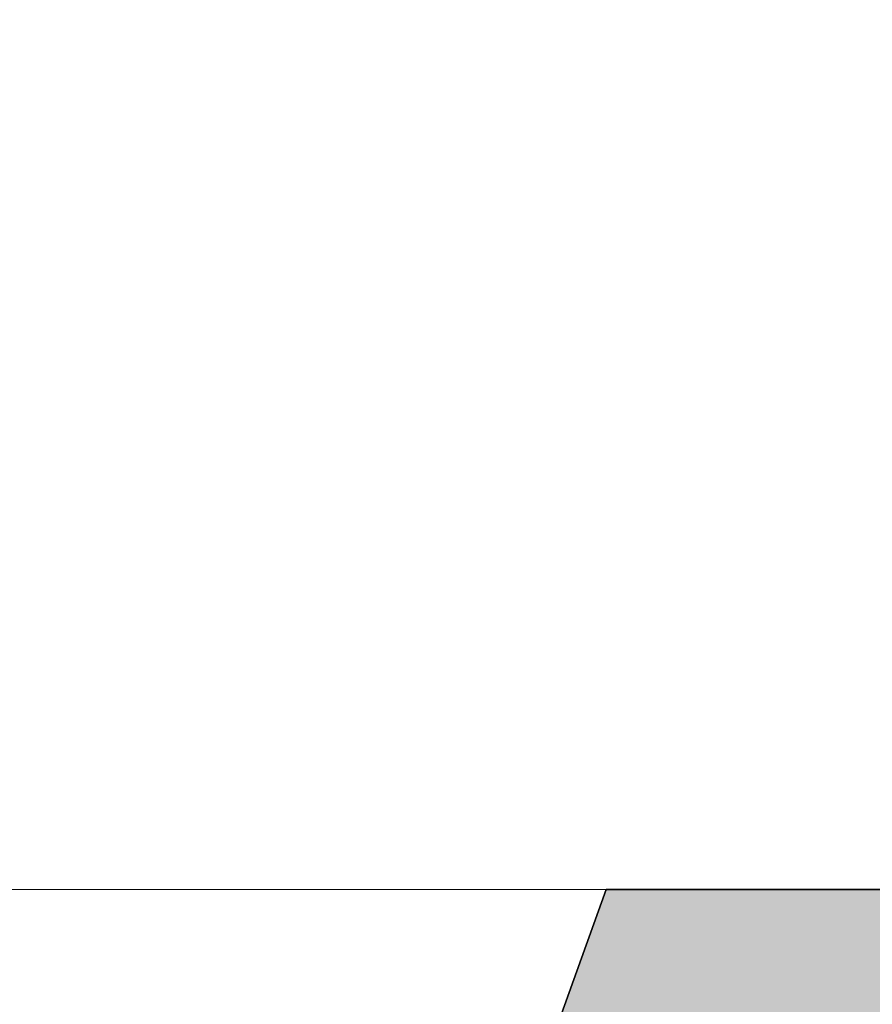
# Model space of a CAD drawing. Header units: millimetres. Extents: x -79464 to -76785, y -3788210 to -3782955.
# Tile 40 of 131: x -78332.53694 to -78332.53274, y -3785139.97647 to -3785139.97163. Entities that reach past the tile are written whole.
import ezdxf

# ---------------------------------------------------------------- set-up
doc = ezdxf.new("R2010")
doc.units = ezdxf.units.MM
doc.header["$LTSCALE"] = 8
doc.header["$MEASUREMENT"] = 0
doc.layers.add('VPM TEMPLATE', color=7, linetype='Continuous')

msp = doc.modelspace()

# ---------------------------------------------------------------- hatches: boundary and pattern name
at = {"layer": 'VPM TEMPLATE'}
for color, points in [(7, [(-78332.1984557, -3785139.9759096), (-78332.53405, -3785139.9759096), (-78332.730966, -3785140.5238914), (-78331.6565543, -3785141.0572113)]), (3, [(-78332.53405, -3785139.9759096), (-78332.1984557, -3785139.9759096), (-78331.6565543, -3785141.0572113), (-78332.730966, -3785140.5238914)])]:
    msp.add_hatch(color=color, dxfattribs=at).paths.add_polyline_path(points, flags=0)

# ---------------------------------------------------------------- linework, layer by layer
at = {"layer": 'VPM TEMPLATE', "color": 7, "lineweight": 9}
for points in [[(-78327.5190875, -3785142.0659724), (-78327.5190875, -3785139.1339935), (-78328.4623166, -3785139.1339935), (-78328.7763142, -3785139.4776327), (-78331.5713876, -3785139.4776327), (-78331.5713876, -3785139.9759096), (-78332.6716155, -3785139.9759096), (-78332.6716155, -3785137.3568878)], [(-78332.6716155, -3785138.4479423), (-78332.6716155, -3785138.9474465), (-78332.6716155, -3785139.4457233), (-78332.6716155, -3785139.9452275), (-78332.6716155, -3785139.9759096), (-78331.5713876, -3785139.9759096), (-78331.7605279, -3785139.9759096), (-78332.6085688, -3785139.9759096), (-78332.6716155, -3785139.9759096), (-78332.6716155, -3785137.3568878)], [(-78332.6716155, -3785138.4479423), (-78332.6716155, -3785138.9474465), (-78332.6716155, -3785139.4457233), (-78332.6716155, -3785139.9452275), (-78332.6716155, -3785139.9759096), (-78331.5713876, -3785139.9759096), (-78331.7605279, -3785139.9759096), (-78332.6085688, -3785139.9759096), (-78332.6716155, -3785139.9759096), (-78332.6716155, -3785137.3568878)], [(-78332.6716155, -3785138.4479423), (-78332.6716155, -3785138.9474465), (-78332.6716155, -3785139.4457233), (-78332.6716155, -3785139.9452275), (-78332.6716155, -3785139.9759096), (-78331.5713876, -3785139.9759096), (-78331.7605279, -3785139.9759096), (-78332.6085688, -3785139.9759096), (-78332.6716155, -3785139.9759096), (-78332.6716155, -3785137.3568878)], [(-78332.6716155, -3785138.4479423), (-78332.6716155, -3785138.9474465), (-78332.6716155, -3785139.4457233), (-78332.6716155, -3785139.9452275), (-78332.6716155, -3785139.9759096), (-78331.5713876, -3785139.9759096), (-78331.7605279, -3785139.9759096), (-78332.6085688, -3785139.9759096), (-78332.6716155, -3785139.9759096), (-78332.6716155, -3785137.3568878)], [(-78332.6716155, -3785138.4479423), (-78332.6716155, -3785138.9474465), (-78332.6716155, -3785139.4457233), (-78332.6716155, -3785139.9452275), (-78332.6716155, -3785139.9759096), (-78331.5713876, -3785139.9759096), (-78331.7605279, -3785139.9759096), (-78332.6085688, -3785139.9759096), (-78332.6716155, -3785139.9759096), (-78332.6716155, -3785137.3568878)], [(-78332.6716155, -3785138.4479423), (-78332.6716155, -3785138.9474465), (-78332.6716155, -3785139.4457233), (-78332.6716155, -3785139.9452275), (-78332.6716155, -3785139.9759096), (-78331.5713876, -3785139.9759096), (-78331.7605279, -3785139.9759096), (-78332.6085688, -3785139.9759096), (-78332.6716155, -3785139.9759096), (-78332.6716155, -3785137.3568878)], [(-78332.6716155, -3785138.4479423), (-78332.6716155, -3785138.9474465), (-78332.6716155, -3785139.4457233), (-78332.6716155, -3785139.9452275), (-78332.6716155, -3785139.9759096), (-78331.5713876, -3785139.9759096), (-78331.7605279, -3785139.9759096), (-78332.6085688, -3785139.9759096), (-78332.6716155, -3785139.9759096), (-78332.6716155, -3785137.3568878)], [(-78332.6716155, -3785138.4479423), (-78332.6716155, -3785138.9474465), (-78332.6716155, -3785139.4457233), (-78332.6716155, -3785139.9452275), (-78332.6716155, -3785139.9759096), (-78331.5713876, -3785139.9759096), (-78331.7605279, -3785139.9759096), (-78332.6085688, -3785139.9759096), (-78332.6716155, -3785139.9759096), (-78332.6716155, -3785137.3568878)], [(-78332.6716155, -3785138.4479423), (-78332.6716155, -3785138.9474465), (-78332.6716155, -3785139.4457233), (-78332.6716155, -3785139.9452275), (-78332.6716155, -3785139.9759096), (-78331.5713876, -3785139.9759096), (-78331.7605279, -3785139.9759096), (-78332.6085688, -3785139.9759096), (-78332.6716155, -3785139.9759096), (-78332.6716155, -3785137.3568878)], [(-78332.6716155, -3785138.4479423), (-78332.6716155, -3785138.9474465), (-78332.6716155, -3785139.4457233), (-78332.6716155, -3785139.9452275), (-78332.6716155, -3785139.9759096), (-78331.5713876, -3785139.9759096), (-78331.7605279, -3785139.9759096), (-78332.6085688, -3785139.9759096), (-78332.6716155, -3785139.9759096), (-78332.6716155, -3785137.3568878)], [(-78332.6716155, -3785138.4479423), (-78332.6716155, -3785138.9474465), (-78332.6716155, -3785139.4457233), (-78332.6716155, -3785139.9452275), (-78332.6716155, -3785139.9759096), (-78331.5713876, -3785139.9759096), (-78331.7605279, -3785139.9759096), (-78332.6085688, -3785139.9759096), (-78332.6716155, -3785139.9759096), (-78332.6716155, -3785137.3568878)], [(-78332.6716155, -3785138.4479423), (-78332.6716155, -3785138.9474465), (-78332.6716155, -3785139.4457233), (-78332.6716155, -3785139.9452275), (-78332.6716155, -3785139.9759096), (-78331.5713876, -3785139.9759096), (-78331.7605279, -3785139.9759096), (-78332.6085688, -3785139.9759096), (-78332.6716155, -3785139.9759096), (-78332.6716155, -3785137.3568878)], [(-78332.6716155, -3785138.4479423), (-78332.6716155, -3785138.9474465), (-78332.6716155, -3785139.4457233), (-78332.6716155, -3785139.9452275), (-78332.6716155, -3785139.9759096), (-78331.5713876, -3785139.9759096), (-78331.7605279, -3785139.9759096), (-78332.6085688, -3785139.9759096), (-78332.6716155, -3785139.9759096), (-78332.6716155, -3785137.3568878)], [(-78332.6716155, -3785138.4479423), (-78332.6716155, -3785138.9474465), (-78332.6716155, -3785139.4457233), (-78332.6716155, -3785139.9452275), (-78332.6716155, -3785139.9759096), (-78331.5713876, -3785139.9759096), (-78331.7605279, -3785139.9759096), (-78332.6085688, -3785139.9759096), (-78332.6716155, -3785139.9759096), (-78332.6716155, -3785137.3568878)], [(-78332.6716155, -3785138.4479423), (-78332.6716155, -3785138.9474465), (-78332.6716155, -3785139.4457233), (-78332.6716155, -3785139.9452275), (-78332.6716155, -3785139.9759096), (-78331.5713876, -3785139.9759096), (-78331.7605279, -3785139.9759096), (-78332.6085688, -3785139.9759096), (-78332.6716155, -3785139.9759096), (-78332.6716155, -3785137.3568878)], [(-78332.6716155, -3785138.4479423), (-78332.6716155, -3785138.9474465), (-78332.6716155, -3785139.4457233), (-78332.6716155, -3785139.9452275), (-78332.6716155, -3785139.9759096), (-78331.5713876, -3785139.9759096), (-78331.7605279, -3785139.9759096), (-78332.6085688, -3785139.9759096), (-78332.6716155, -3785139.9759096), (-78332.6716155, -3785137.3568878)], [(-78332.6716155, -3785138.4479423), (-78332.6716155, -3785138.9474465), (-78332.6716155, -3785139.4457233), (-78332.6716155, -3785139.9452275), (-78332.6716155, -3785139.9759096), (-78331.5713876, -3785139.9759096), (-78331.7605279, -3785139.9759096), (-78332.6085688, -3785139.9759096), (-78332.6716155, -3785139.9759096), (-78332.6716155, -3785137.3568878)], [(-78332.6716155, -3785138.4479423), (-78332.6716155, -3785138.9474465), (-78332.6716155, -3785139.4457233), (-78332.6716155, -3785139.9452275), (-78332.6716155, -3785139.9759096), (-78331.5713876, -3785139.9759096), (-78331.7605279, -3785139.9759096), (-78332.6085688, -3785139.9759096), (-78332.6716155, -3785139.9759096), (-78332.6716155, -3785137.3568878)], [(-78332.6716155, -3785138.4479423), (-78332.6716155, -3785138.9474465), (-78332.6716155, -3785139.4457233), (-78332.6716155, -3785139.9452275), (-78332.6716155, -3785139.9759096), (-78331.5713876, -3785139.9759096), (-78331.7605279, -3785139.9759096), (-78332.6085688, -3785139.9759096), (-78332.6716155, -3785139.9759096), (-78332.6716155, -3785137.3568878)], [(-78332.6716155, -3785138.4479423), (-78332.6716155, -3785138.9474465), (-78332.6716155, -3785139.4457233), (-78332.6716155, -3785139.9452275), (-78332.6716155, -3785139.9759096), (-78331.5713876, -3785139.9759096), (-78331.7605279, -3785139.9759096), (-78332.6085688, -3785139.9759096), (-78332.6716155, -3785139.9759096), (-78332.6716155, -3785137.3568878)], [(-78332.6716155, -3785138.4479423), (-78332.6716155, -3785138.9474465), (-78332.6716155, -3785139.4457233), (-78332.6716155, -3785139.9452275), (-78332.6716155, -3785139.9759096), (-78331.5713876, -3785139.9759096), (-78331.7605279, -3785139.9759096), (-78332.6085688, -3785139.9759096), (-78332.6716155, -3785139.9759096), (-78332.6716155, -3785137.3568878)], [(-78332.6716155, -3785138.4479423), (-78332.6716155, -3785138.9474465), (-78332.6716155, -3785139.4457233), (-78332.6716155, -3785139.9452275), (-78332.6716155, -3785139.9759096), (-78331.5713876, -3785139.9759096), (-78331.7605279, -3785139.9759096), (-78332.6085688, -3785139.9759096), (-78332.6716155, -3785139.9759096), (-78332.6716155, -3785137.3568878)], [(-78332.6716155, -3785138.4479423), (-78332.6716155, -3785138.9474465), (-78332.6716155, -3785139.4457233), (-78332.6716155, -3785139.9452275), (-78332.6716155, -3785139.9759096), (-78331.5713876, -3785139.9759096), (-78331.7605279, -3785139.9759096), (-78332.6085688, -3785139.9759096), (-78332.6716155, -3785139.9759096), (-78332.6716155, -3785137.3568878)], [(-78332.6716155, -3785138.4479423), (-78332.6716155, -3785138.9474465), (-78332.6716155, -3785139.4457233), (-78332.6716155, -3785139.9452275), (-78332.6716155, -3785139.9759096), (-78331.5713876, -3785139.9759096), (-78331.7605279, -3785139.9759096), (-78332.6085688, -3785139.9759096), (-78332.6716155, -3785139.9759096), (-78332.6716155, -3785137.3568878)], [(-78332.6716155, -3785138.4479423), (-78332.6716155, -3785138.9474465), (-78332.6716155, -3785139.4457233), (-78332.6716155, -3785139.9452275), (-78332.6716155, -3785139.9759096), (-78331.5713876, -3785139.9759096), (-78331.7605279, -3785139.9759096), (-78332.6085688, -3785139.9759096), (-78332.6716155, -3785139.9759096), (-78332.6716155, -3785137.3568878)], [(-78332.6716155, -3785138.4479423), (-78332.6716155, -3785138.9474465), (-78332.6716155, -3785139.4457233), (-78332.6716155, -3785139.9452275), (-78332.6716155, -3785139.9759096), (-78331.5713876, -3785139.9759096), (-78331.7605279, -3785139.9759096), (-78332.6085688, -3785139.9759096), (-78332.6716155, -3785139.9759096), (-78332.6716155, -3785137.3568878)], [(-78332.6716155, -3785138.4479423), (-78332.6716155, -3785138.9474465), (-78332.6716155, -3785139.4457233), (-78332.6716155, -3785139.9452275), (-78332.6716155, -3785139.9759096), (-78331.5713876, -3785139.9759096), (-78331.7605279, -3785139.9759096), (-78332.6085688, -3785139.9759096), (-78332.6716155, -3785139.9759096), (-78332.6716155, -3785137.3568878)], [(-78332.6716155, -3785138.4479423), (-78332.6716155, -3785138.9474465), (-78332.6716155, -3785139.4457233), (-78332.6716155, -3785139.9452275), (-78332.6716155, -3785139.9759096), (-78331.5713876, -3785139.9759096), (-78331.7605279, -3785139.9759096), (-78332.6085688, -3785139.9759096), (-78332.6716155, -3785139.9759096), (-78332.6716155, -3785137.3568878)], [(-78332.6716155, -3785138.4479423), (-78332.6716155, -3785138.9474465), (-78332.6716155, -3785139.4457233), (-78332.6716155, -3785139.9452275), (-78332.6716155, -3785139.9759096), (-78331.5713876, -3785139.9759096), (-78331.7605279, -3785139.9759096), (-78332.6085688, -3785139.9759096), (-78332.6716155, -3785139.9759096), (-78332.6716155, -3785137.3568878)], [(-78332.6716155, -3785138.4479423), (-78332.6716155, -3785138.9474465), (-78332.6716155, -3785139.4457233), (-78332.6716155, -3785139.9452275), (-78332.6716155, -3785139.9759096), (-78331.5713876, -3785139.9759096), (-78331.7605279, -3785139.9759096), (-78332.6085688, -3785139.9759096), (-78332.6716155, -3785139.9759096), (-78332.6716155, -3785137.3568878)], [(-78332.6716155, -3785138.4479423), (-78332.6716155, -3785138.9474465), (-78332.6716155, -3785139.4457233), (-78332.6716155, -3785139.9452275), (-78332.6716155, -3785139.9759096), (-78331.5713876, -3785139.9759096), (-78331.7605279, -3785139.9759096), (-78332.6085688, -3785139.9759096), (-78332.6716155, -3785139.9759096), (-78332.6716155, -3785137.3568878)], [(-78332.6716155, -3785138.4479423), (-78332.6716155, -3785138.9474465), (-78332.6716155, -3785139.4457233), (-78332.6716155, -3785139.9452275), (-78332.6716155, -3785139.9759096), (-78331.5713876, -3785139.9759096), (-78331.7605279, -3785139.9759096), (-78332.6085688, -3785139.9759096), (-78332.6716155, -3785139.9759096), (-78332.6716155, -3785137.3568878)], [(-78332.6716155, -3785138.4479423), (-78332.6716155, -3785138.9474465), (-78332.6716155, -3785139.4457233), (-78332.6716155, -3785139.9452275), (-78332.6716155, -3785139.9759096), (-78331.5713876, -3785139.9759096), (-78331.7605279, -3785139.9759096), (-78332.6085688, -3785139.9759096), (-78332.6716155, -3785139.9759096), (-78332.6716155, -3785137.3568878)], [(-78332.6716155, -3785138.4479423), (-78332.6716155, -3785138.9474465), (-78332.6716155, -3785139.4457233), (-78332.6716155, -3785139.9452275), (-78332.6716155, -3785139.9759096), (-78331.5713876, -3785139.9759096), (-78331.7605279, -3785139.9759096), (-78332.6085688, -3785139.9759096), (-78332.6716155, -3785139.9759096), (-78332.6716155, -3785137.3568878)], [(-78332.6716155, -3785138.4479423), (-78332.6716155, -3785138.9474465), (-78332.6716155, -3785139.4457233), (-78332.6716155, -3785139.9452275), (-78332.6716155, -3785139.9759096), (-78331.5713876, -3785139.9759096), (-78331.7605279, -3785139.9759096), (-78332.6085688, -3785139.9759096), (-78332.6716155, -3785139.9759096), (-78332.6716155, -3785137.3568878)], [(-78332.6716155, -3785138.4479423), (-78332.6716155, -3785138.9474465), (-78332.6716155, -3785139.4457233), (-78332.6716155, -3785139.9452275), (-78332.6716155, -3785139.9759096), (-78331.5713876, -3785139.9759096), (-78331.7605279, -3785139.9759096), (-78332.6085688, -3785139.9759096), (-78332.6716155, -3785139.9759096), (-78332.6716155, -3785137.3568878)], [(-78332.6716155, -3785138.4479423), (-78332.6716155, -3785138.9474465), (-78332.6716155, -3785139.4457233), (-78332.6716155, -3785139.9452275), (-78332.6716155, -3785139.9759096), (-78331.5713876, -3785139.9759096), (-78331.7605279, -3785139.9759096), (-78332.6085688, -3785139.9759096), (-78332.6716155, -3785139.9759096), (-78332.6716155, -3785137.3568878)], [(-78332.6716155, -3785138.4479423), (-78332.6716155, -3785138.9474465), (-78332.6716155, -3785139.4457233), (-78332.6716155, -3785139.9452275), (-78332.6716155, -3785139.9759096), (-78331.5713876, -3785139.9759096), (-78331.7605279, -3785139.9759096), (-78332.6085688, -3785139.9759096), (-78332.6716155, -3785139.9759096), (-78332.6716155, -3785137.3568878)], [(-78332.6716155, -3785138.4479423), (-78332.6716155, -3785138.9474465), (-78332.6716155, -3785139.4457233), (-78332.6716155, -3785139.9452275), (-78332.6716155, -3785139.9759096), (-78331.5713876, -3785139.9759096), (-78331.7605279, -3785139.9759096), (-78332.6085688, -3785139.9759096), (-78332.6716155, -3785139.9759096), (-78332.6716155, -3785137.3568878)], [(-78332.6716155, -3785138.4479423), (-78332.6716155, -3785138.9474465), (-78332.6716155, -3785139.4457233), (-78332.6716155, -3785139.9452275), (-78332.6716155, -3785139.9759096), (-78331.5713876, -3785139.9759096), (-78331.7605279, -3785139.9759096), (-78332.6085688, -3785139.9759096), (-78332.6716155, -3785139.9759096), (-78332.6716155, -3785137.3568878)], [(-78332.6716155, -3785138.4479423), (-78332.6716155, -3785138.9474465), (-78332.6716155, -3785139.4457233), (-78332.6716155, -3785139.9452275), (-78332.6716155, -3785139.9759096), (-78331.5713876, -3785139.9759096), (-78331.7605279, -3785139.9759096), (-78332.6085688, -3785139.9759096), (-78332.6716155, -3785139.9759096), (-78332.6716155, -3785137.3568878)], [(-78332.6716155, -3785138.4479423), (-78332.6716155, -3785138.9474465), (-78332.6716155, -3785139.4457233), (-78332.6716155, -3785139.9452275), (-78332.6716155, -3785139.9759096), (-78331.5713876, -3785139.9759096), (-78331.7605279, -3785139.9759096), (-78332.6085688, -3785139.9759096), (-78332.6716155, -3785139.9759096), (-78332.6716155, -3785137.3568878)], [(-78332.6716155, -3785138.4479423), (-78332.6716155, -3785138.9474465), (-78332.6716155, -3785139.4457233), (-78332.6716155, -3785139.9452275), (-78332.6716155, -3785139.9759096), (-78331.5713876, -3785139.9759096), (-78331.7605279, -3785139.9759096), (-78332.6085688, -3785139.9759096), (-78332.6716155, -3785139.9759096), (-78332.6716155, -3785137.3568878)], [(-78332.6716155, -3785138.4479423), (-78332.6716155, -3785138.9474465), (-78332.6716155, -3785139.4457233), (-78332.6716155, -3785139.9452275), (-78332.6716155, -3785139.9759096), (-78331.5713876, -3785139.9759096), (-78331.7605279, -3785139.9759096), (-78332.6085688, -3785139.9759096), (-78332.6716155, -3785139.9759096), (-78332.6716155, -3785137.3568878)], [(-78332.6716155, -3785138.4479423), (-78332.6716155, -3785138.9474465), (-78332.6716155, -3785139.4457233), (-78332.6716155, -3785139.9452275), (-78332.6716155, -3785139.9759096), (-78331.5713876, -3785139.9759096), (-78331.7605279, -3785139.9759096), (-78332.6085688, -3785139.9759096), (-78332.6716155, -3785139.9759096), (-78332.6716155, -3785137.3568878)], [(-78332.6716155, -3785138.4479423), (-78332.6716155, -3785138.9474465), (-78332.6716155, -3785139.4457233), (-78332.6716155, -3785139.9452275), (-78332.6716155, -3785139.9759096), (-78331.5713876, -3785139.9759096), (-78331.7605279, -3785139.9759096), (-78332.6085688, -3785139.9759096), (-78332.6716155, -3785139.9759096), (-78332.6716155, -3785137.3568878)], [(-78332.6716155, -3785138.4479423), (-78332.6716155, -3785138.9474465), (-78332.6716155, -3785139.4457233), (-78332.6716155, -3785139.9452275), (-78332.6716155, -3785139.9759096), (-78331.5713876, -3785139.9759096), (-78331.7605279, -3785139.9759096), (-78332.6085688, -3785139.9759096), (-78332.6716155, -3785139.9759096), (-78332.6716155, -3785137.3568878)], [(-78332.6716155, -3785138.4479423), (-78332.6716155, -3785138.9474465), (-78332.6716155, -3785139.4457233), (-78332.6716155, -3785139.9452275), (-78332.6716155, -3785139.9759096), (-78331.5713876, -3785139.9759096), (-78331.7605279, -3785139.9759096), (-78332.6085688, -3785139.9759096), (-78332.6716155, -3785139.9759096), (-78332.6716155, -3785137.3568878)], [(-78332.6716155, -3785138.4479423), (-78332.6716155, -3785138.9474465), (-78332.6716155, -3785139.4457233), (-78332.6716155, -3785139.9452275), (-78332.6716155, -3785139.9759096), (-78331.5713876, -3785139.9759096), (-78331.7605279, -3785139.9759096), (-78332.6085688, -3785139.9759096), (-78332.6716155, -3785139.9759096), (-78332.6716155, -3785137.3568878)], [(-78332.6716155, -3785138.4479423), (-78332.6716155, -3785138.9474465), (-78332.6716155, -3785139.4457233), (-78332.6716155, -3785139.9452275), (-78332.6716155, -3785139.9759096), (-78331.5713876, -3785139.9759096), (-78331.7605279, -3785139.9759096), (-78332.6085688, -3785139.9759096), (-78332.6716155, -3785139.9759096), (-78332.6716155, -3785137.3568878)], [(-78332.6716155, -3785138.4479423), (-78332.6716155, -3785138.9474465), (-78332.6716155, -3785139.4457233), (-78332.6716155, -3785139.9452275), (-78332.6716155, -3785139.9759096), (-78331.5713876, -3785139.9759096), (-78331.7605279, -3785139.9759096), (-78332.6085688, -3785139.9759096), (-78332.6716155, -3785139.9759096), (-78332.6716155, -3785137.3568878)], [(-78332.6716155, -3785138.4479423), (-78332.6716155, -3785138.9474465), (-78332.6716155, -3785139.4457233), (-78332.6716155, -3785139.9452275), (-78332.6716155, -3785139.9759096), (-78331.5713876, -3785139.9759096), (-78331.7605279, -3785139.9759096), (-78332.6085688, -3785139.9759096), (-78332.6716155, -3785139.9759096), (-78332.6716155, -3785137.3568878)], [(-78332.6716155, -3785138.4479423), (-78332.6716155, -3785138.9474465), (-78332.6716155, -3785139.4457233), (-78332.6716155, -3785139.9452275), (-78332.6716155, -3785139.9759096), (-78331.5713876, -3785139.9759096), (-78331.7605279, -3785139.9759096), (-78332.6085688, -3785139.9759096), (-78332.6716155, -3785139.9759096), (-78332.6716155, -3785137.3568878)], [(-78332.6716155, -3785138.4479423), (-78332.6716155, -3785138.9474465), (-78332.6716155, -3785139.4457233), (-78332.6716155, -3785139.9452275), (-78332.6716155, -3785139.9759096), (-78331.5713876, -3785139.9759096), (-78331.7605279, -3785139.9759096), (-78332.6085688, -3785139.9759096), (-78332.6716155, -3785139.9759096), (-78332.6716155, -3785137.3568878)], [(-78332.6716155, -3785138.4479423), (-78332.6716155, -3785138.9474465), (-78332.6716155, -3785139.4457233), (-78332.6716155, -3785139.9452275), (-78332.6716155, -3785139.9759096), (-78331.5713876, -3785139.9759096), (-78331.7605279, -3785139.9759096), (-78332.6085688, -3785139.9759096), (-78332.6716155, -3785139.9759096), (-78332.6716155, -3785137.3568878)], [(-78332.6716155, -3785138.4479423), (-78332.6716155, -3785138.9474465), (-78332.6716155, -3785139.4457233), (-78332.6716155, -3785139.9452275), (-78332.6716155, -3785139.9759096), (-78331.5713876, -3785139.9759096), (-78331.7605279, -3785139.9759096), (-78332.6085688, -3785139.9759096), (-78332.6716155, -3785139.9759096), (-78332.6716155, -3785137.3568878)], [(-78332.6716155, -3785138.4479423), (-78332.6716155, -3785138.9474465), (-78332.6716155, -3785139.4457233), (-78332.6716155, -3785139.9452275), (-78332.6716155, -3785139.9759096), (-78331.5713876, -3785139.9759096), (-78331.7605279, -3785139.9759096), (-78332.6085688, -3785139.9759096), (-78332.6716155, -3785139.9759096), (-78332.6716155, -3785137.3568878)], [(-78332.6716155, -3785138.4479423), (-78332.6716155, -3785138.9474465), (-78332.6716155, -3785139.4457233), (-78332.6716155, -3785139.9452275), (-78332.6716155, -3785139.9759096), (-78331.5713876, -3785139.9759096), (-78331.7605279, -3785139.9759096), (-78332.6085688, -3785139.9759096), (-78332.6716155, -3785139.9759096), (-78332.6716155, -3785137.3568878)], [(-78332.6716155, -3785138.4479423), (-78332.6716155, -3785138.9474465), (-78332.6716155, -3785139.4457233), (-78332.6716155, -3785139.9452275), (-78332.6716155, -3785139.9759096), (-78331.5713876, -3785139.9759096), (-78331.7605279, -3785139.9759096), (-78332.6085688, -3785139.9759096), (-78332.6716155, -3785139.9759096), (-78332.6716155, -3785137.3568878)], [(-78332.6716155, -3785138.4479423), (-78332.6716155, -3785138.9474465), (-78332.6716155, -3785139.4457233), (-78332.6716155, -3785139.9452275), (-78332.6716155, -3785139.9759096), (-78331.5713876, -3785139.9759096), (-78331.7605279, -3785139.9759096), (-78332.6085688, -3785139.9759096), (-78332.6716155, -3785139.9759096), (-78332.6716155, -3785137.3568878)], [(-78332.6716155, -3785138.4479423), (-78332.6716155, -3785138.9474465), (-78332.6716155, -3785139.4457233), (-78332.6716155, -3785139.9452275), (-78332.6716155, -3785139.9759096), (-78331.5713876, -3785139.9759096), (-78331.7605279, -3785139.9759096), (-78332.6085688, -3785139.9759096), (-78332.6716155, -3785139.9759096), (-78332.6716155, -3785137.3568878)], [(-78332.6716155, -3785138.4479423), (-78332.6716155, -3785138.9474465), (-78332.6716155, -3785139.4457233), (-78332.6716155, -3785139.9452275), (-78332.6716155, -3785139.9759096), (-78331.5713876, -3785139.9759096), (-78331.7605279, -3785139.9759096), (-78332.6085688, -3785139.9759096), (-78332.6716155, -3785139.9759096), (-78332.6716155, -3785137.3568878)], [(-78332.6716155, -3785138.4479423), (-78332.6716155, -3785138.9474465), (-78332.6716155, -3785139.4457233), (-78332.6716155, -3785139.9452275), (-78332.6716155, -3785139.9759096), (-78331.5713876, -3785139.9759096), (-78331.7605279, -3785139.9759096), (-78332.6085688, -3785139.9759096), (-78332.6716155, -3785139.9759096), (-78332.6716155, -3785137.3568878)], [(-78332.6716155, -3785138.4479423), (-78332.6716155, -3785138.9474465), (-78332.6716155, -3785139.4457233), (-78332.6716155, -3785139.9452275), (-78332.6716155, -3785139.9759096), (-78331.5713876, -3785139.9759096), (-78331.7605279, -3785139.9759096), (-78332.6085688, -3785139.9759096), (-78332.6716155, -3785139.9759096), (-78332.6716155, -3785137.3568878)], [(-78332.6716155, -3785138.4479423), (-78332.6716155, -3785138.9474465), (-78332.6716155, -3785139.4457233), (-78332.6716155, -3785139.9452275), (-78332.6716155, -3785139.9759096), (-78331.5713876, -3785139.9759096), (-78331.7605279, -3785139.9759096), (-78332.6085688, -3785139.9759096), (-78332.6716155, -3785139.9759096), (-78332.6716155, -3785137.3568878)], [(-78332.6716155, -3785138.4479423), (-78332.6716155, -3785138.9474465), (-78332.6716155, -3785139.4457233), (-78332.6716155, -3785139.9452275), (-78332.6716155, -3785139.9759096), (-78331.5713876, -3785139.9759096), (-78331.7605279, -3785139.9759096), (-78332.6085688, -3785139.9759096), (-78332.6716155, -3785139.9759096), (-78332.6716155, -3785137.3568878)], [(-78332.6716155, -3785138.4479423), (-78332.6716155, -3785138.9474465), (-78332.6716155, -3785139.4457233), (-78332.6716155, -3785139.9452275), (-78332.6716155, -3785139.9759096), (-78331.5713876, -3785139.9759096), (-78331.7605279, -3785139.9759096), (-78332.6085688, -3785139.9759096), (-78332.6716155, -3785139.9759096), (-78332.6716155, -3785137.3568878)], [(-78332.6716155, -3785138.4479423), (-78332.6716155, -3785138.9474465), (-78332.6716155, -3785139.4457233), (-78332.6716155, -3785139.9452275), (-78332.6716155, -3785139.9759096), (-78331.5713876, -3785139.9759096), (-78331.7605279, -3785139.9759096), (-78332.6085688, -3785139.9759096), (-78332.6716155, -3785139.9759096), (-78332.6716155, -3785137.3568878)], [(-78332.6716155, -3785138.4479423), (-78332.6716155, -3785138.9474465), (-78332.6716155, -3785139.4457233), (-78332.6716155, -3785139.9452275), (-78332.6716155, -3785139.9759096), (-78331.5713876, -3785139.9759096), (-78331.7605279, -3785139.9759096), (-78332.6085688, -3785139.9759096), (-78332.6716155, -3785139.9759096), (-78332.6716155, -3785137.3568878)], [(-78332.6716155, -3785138.4479423), (-78332.6716155, -3785138.9474465), (-78332.6716155, -3785139.4457233), (-78332.6716155, -3785139.9452275), (-78332.6716155, -3785139.9759096), (-78331.5713876, -3785139.9759096), (-78331.7605279, -3785139.9759096), (-78332.6085688, -3785139.9759096), (-78332.6716155, -3785139.9759096), (-78332.6716155, -3785137.3568878)], [(-78332.6716155, -3785138.4479423), (-78332.6716155, -3785138.9474465), (-78332.6716155, -3785139.4457233), (-78332.6716155, -3785139.9452275), (-78332.6716155, -3785139.9759096), (-78331.5713876, -3785139.9759096), (-78331.7605279, -3785139.9759096), (-78332.6085688, -3785139.9759096), (-78332.6716155, -3785139.9759096), (-78332.6716155, -3785137.3568878)], [(-78332.6716155, -3785138.4479423), (-78332.6716155, -3785138.9474465), (-78332.6716155, -3785139.4457233), (-78332.6716155, -3785139.9452275), (-78332.6716155, -3785139.9759096), (-78331.5713876, -3785139.9759096), (-78331.7605279, -3785139.9759096), (-78332.6085688, -3785139.9759096), (-78332.6716155, -3785139.9759096), (-78332.6716155, -3785137.3568878)], [(-78332.6716155, -3785138.4479423), (-78332.6716155, -3785138.9474465), (-78332.6716155, -3785139.4457233), (-78332.6716155, -3785139.9452275), (-78332.6716155, -3785139.9759096), (-78331.5713876, -3785139.9759096), (-78331.7605279, -3785139.9759096), (-78332.6085688, -3785139.9759096), (-78332.6716155, -3785139.9759096), (-78332.6716155, -3785137.3568878)], [(-78332.6716155, -3785138.4479423), (-78332.6716155, -3785138.9474465), (-78332.6716155, -3785139.4457233), (-78332.6716155, -3785139.9452275), (-78332.6716155, -3785139.9759096), (-78331.5713876, -3785139.9759096), (-78331.7605279, -3785139.9759096), (-78332.6085688, -3785139.9759096), (-78332.6716155, -3785139.9759096), (-78332.6716155, -3785137.3568878)], [(-78332.6716155, -3785138.4479423), (-78332.6716155, -3785138.9474465), (-78332.6716155, -3785139.4457233), (-78332.6716155, -3785139.9452275), (-78332.6716155, -3785139.9759096), (-78331.5713876, -3785139.9759096), (-78331.7605279, -3785139.9759096), (-78332.6085688, -3785139.9759096), (-78332.6716155, -3785139.9759096), (-78332.6716155, -3785137.3568878)], [(-78332.6716155, -3785138.4479423), (-78332.6716155, -3785138.9474465), (-78332.6716155, -3785139.4457233), (-78332.6716155, -3785139.9452275), (-78332.6716155, -3785139.9759096), (-78331.5713876, -3785139.9759096), (-78331.7605279, -3785139.9759096), (-78332.6085688, -3785139.9759096), (-78332.6716155, -3785139.9759096), (-78332.6716155, -3785137.3568878)], [(-78332.6716155, -3785138.4479423), (-78332.6716155, -3785138.9474465), (-78332.6716155, -3785139.4457233), (-78332.6716155, -3785139.9452275), (-78332.6716155, -3785139.9759096), (-78331.5713876, -3785139.9759096), (-78331.7605279, -3785139.9759096), (-78332.6085688, -3785139.9759096), (-78332.6716155, -3785139.9759096), (-78332.6716155, -3785137.3568878)], [(-78332.6716155, -3785138.4479423), (-78332.6716155, -3785138.9474465), (-78332.6716155, -3785139.4457233), (-78332.6716155, -3785139.9452275), (-78332.6716155, -3785139.9759096), (-78331.5713876, -3785139.9759096), (-78331.7605279, -3785139.9759096), (-78332.6085688, -3785139.9759096), (-78332.6716155, -3785139.9759096), (-78332.6716155, -3785137.3568878)], [(-78332.6716155, -3785138.4479423), (-78332.6716155, -3785138.9474465), (-78332.6716155, -3785139.4457233), (-78332.6716155, -3785139.9452275), (-78332.6716155, -3785139.9759096), (-78331.5713876, -3785139.9759096), (-78331.7605279, -3785139.9759096), (-78332.6085688, -3785139.9759096), (-78332.6716155, -3785139.9759096), (-78332.6716155, -3785137.3568878)], [(-78332.6716155, -3785138.4479423), (-78332.6716155, -3785138.9474465), (-78332.6716155, -3785139.4457233), (-78332.6716155, -3785139.9452275), (-78332.6716155, -3785139.9759096), (-78331.5713876, -3785139.9759096), (-78331.7605279, -3785139.9759096), (-78332.6085688, -3785139.9759096), (-78332.6716155, -3785139.9759096), (-78332.6716155, -3785137.3568878)], [(-78332.6716155, -3785138.4479423), (-78332.6716155, -3785138.9474465), (-78332.6716155, -3785139.4457233), (-78332.6716155, -3785139.9452275), (-78332.6716155, -3785139.9759096), (-78331.5713876, -3785139.9759096), (-78331.7605279, -3785139.9759096), (-78332.6085688, -3785139.9759096), (-78332.6716155, -3785139.9759096), (-78332.6716155, -3785137.3568878)], [(-78332.6716155, -3785138.4479423), (-78332.6716155, -3785138.9474465), (-78332.6716155, -3785139.4457233), (-78332.6716155, -3785139.9452275), (-78332.6716155, -3785139.9759096), (-78331.5713876, -3785139.9759096), (-78331.7605279, -3785139.9759096), (-78332.6085688, -3785139.9759096), (-78332.6716155, -3785139.9759096), (-78332.6716155, -3785137.3568878)], [(-78332.6716155, -3785138.4479423), (-78332.6716155, -3785138.9474465), (-78332.6716155, -3785139.4457233), (-78332.6716155, -3785139.9452275), (-78332.6716155, -3785139.9759096), (-78331.5713876, -3785139.9759096), (-78331.7605279, -3785139.9759096), (-78332.6085688, -3785139.9759096), (-78332.6716155, -3785139.9759096), (-78332.6716155, -3785137.3568878)], [(-78332.6716155, -3785138.4479423), (-78332.6716155, -3785138.9474465), (-78332.6716155, -3785139.4457233), (-78332.6716155, -3785139.9452275), (-78332.6716155, -3785139.9759096), (-78331.5713876, -3785139.9759096), (-78331.7605279, -3785139.9759096), (-78332.6085688, -3785139.9759096), (-78332.6716155, -3785139.9759096), (-78332.6716155, -3785137.3568878)], [(-78332.6716155, -3785138.4479423), (-78332.6716155, -3785138.9474465), (-78332.6716155, -3785139.4457233), (-78332.6716155, -3785139.9452275), (-78332.6716155, -3785139.9759096), (-78331.5713876, -3785139.9759096), (-78331.7605279, -3785139.9759096), (-78332.6085688, -3785139.9759096), (-78332.6716155, -3785139.9759096), (-78332.6716155, -3785137.3568878)], [(-78332.6716155, -3785138.4479423), (-78332.6716155, -3785138.9474465), (-78332.6716155, -3785139.4457233), (-78332.6716155, -3785139.9452275), (-78332.6716155, -3785139.9759096), (-78331.5713876, -3785139.9759096), (-78331.7605279, -3785139.9759096), (-78332.6085688, -3785139.9759096), (-78332.6716155, -3785139.9759096), (-78332.6716155, -3785137.3568878)], [(-78332.6716155, -3785138.4479423), (-78332.6716155, -3785138.9474465), (-78332.6716155, -3785139.4457233), (-78332.6716155, -3785139.9452275), (-78332.6716155, -3785139.9759096), (-78331.5713876, -3785139.9759096), (-78331.7605279, -3785139.9759096), (-78332.6085688, -3785139.9759096), (-78332.6716155, -3785139.9759096), (-78332.6716155, -3785137.3568878)], [(-78332.6716155, -3785138.4479423), (-78332.6716155, -3785138.9474465), (-78332.6716155, -3785139.4457233), (-78332.6716155, -3785139.9452275), (-78332.6716155, -3785139.9759096), (-78331.5713876, -3785139.9759096), (-78331.7605279, -3785139.9759096), (-78332.6085688, -3785139.9759096), (-78332.6716155, -3785139.9759096), (-78332.6716155, -3785137.3568878)], [(-78332.6716155, -3785138.4479423), (-78332.6716155, -3785138.9474465), (-78332.6716155, -3785139.4457233), (-78332.6716155, -3785139.9452275), (-78332.6716155, -3785139.9759096), (-78331.5713876, -3785139.9759096), (-78331.7605279, -3785139.9759096), (-78332.6085688, -3785139.9759096), (-78332.6716155, -3785139.9759096), (-78332.6716155, -3785137.3568878)], [(-78332.6716155, -3785138.4479423), (-78332.6716155, -3785138.9474465), (-78332.6716155, -3785139.4457233), (-78332.6716155, -3785139.9452275), (-78332.6716155, -3785139.9759096), (-78331.5713876, -3785139.9759096), (-78331.7605279, -3785139.9759096), (-78332.6085688, -3785139.9759096), (-78332.6716155, -3785139.9759096), (-78332.6716155, -3785137.3568878)], [(-78332.6716155, -3785138.4479423), (-78332.6716155, -3785138.9474465), (-78332.6716155, -3785139.4457233), (-78332.6716155, -3785139.9452275), (-78332.6716155, -3785139.9759096), (-78331.5713876, -3785139.9759096), (-78331.7605279, -3785139.9759096), (-78332.6085688, -3785139.9759096), (-78332.6716155, -3785139.9759096), (-78332.6716155, -3785137.3568878)], [(-78332.6716155, -3785138.4479423), (-78332.6716155, -3785138.9474465), (-78332.6716155, -3785139.4457233), (-78332.6716155, -3785139.9452275), (-78332.6716155, -3785139.9759096), (-78331.5713876, -3785139.9759096), (-78331.7605279, -3785139.9759096), (-78332.6085688, -3785139.9759096), (-78332.6716155, -3785139.9759096), (-78332.6716155, -3785137.3568878)], [(-78332.6716155, -3785138.4479423), (-78332.6716155, -3785138.9474465), (-78332.6716155, -3785139.4457233), (-78332.6716155, -3785139.9452275), (-78332.6716155, -3785139.9759096), (-78331.5713876, -3785139.9759096), (-78331.7605279, -3785139.9759096), (-78332.6085688, -3785139.9759096), (-78332.6716155, -3785139.9759096), (-78332.6716155, -3785137.3568878)], [(-78332.6716155, -3785138.4479423), (-78332.6716155, -3785138.9474465), (-78332.6716155, -3785139.4457233), (-78332.6716155, -3785139.9452275), (-78332.6716155, -3785139.9759096), (-78331.5713876, -3785139.9759096), (-78331.7605279, -3785139.9759096), (-78332.6085688, -3785139.9759096), (-78332.6716155, -3785139.9759096), (-78332.6716155, -3785137.3568878)], [(-78332.6716155, -3785138.4479423), (-78332.6716155, -3785138.9474465), (-78332.6716155, -3785139.4457233), (-78332.6716155, -3785139.9452275), (-78332.6716155, -3785139.9759096), (-78331.5713876, -3785139.9759096), (-78331.7605279, -3785139.9759096), (-78332.6085688, -3785139.9759096), (-78332.6716155, -3785139.9759096), (-78332.6716155, -3785137.3568878)], [(-78332.6716155, -3785138.4479423), (-78332.6716155, -3785138.9474465), (-78332.6716155, -3785139.4457233), (-78332.6716155, -3785139.9452275), (-78332.6716155, -3785139.9759096), (-78331.5713876, -3785139.9759096), (-78331.7605279, -3785139.9759096), (-78332.6085688, -3785139.9759096), (-78332.6716155, -3785139.9759096), (-78332.6716155, -3785137.3568878)], [(-78332.6716155, -3785138.4479423), (-78332.6716155, -3785138.9474465), (-78332.6716155, -3785139.4457233), (-78332.6716155, -3785139.9452275), (-78332.6716155, -3785139.9759096), (-78331.5713876, -3785139.9759096), (-78331.7605279, -3785139.9759096), (-78332.6085688, -3785139.9759096), (-78332.6716155, -3785139.9759096), (-78332.6716155, -3785137.3568878)], [(-78332.6716155, -3785138.4479423), (-78332.6716155, -3785138.9474465), (-78332.6716155, -3785139.4457233), (-78332.6716155, -3785139.9452275), (-78332.6716155, -3785139.9759096), (-78331.5713876, -3785139.9759096), (-78331.7605279, -3785139.9759096), (-78332.6085688, -3785139.9759096), (-78332.6716155, -3785139.9759096), (-78332.6716155, -3785137.3568878)], [(-78332.6716155, -3785138.4479423), (-78332.6716155, -3785138.9474465), (-78332.6716155, -3785139.4457233), (-78332.6716155, -3785139.9452275), (-78332.6716155, -3785139.9759096), (-78331.5713876, -3785139.9759096), (-78331.7605279, -3785139.9759096), (-78332.6085688, -3785139.9759096), (-78332.6716155, -3785139.9759096), (-78332.6716155, -3785137.3568878)], [(-78332.6716155, -3785138.4479423), (-78332.6716155, -3785138.9474465), (-78332.6716155, -3785139.4457233), (-78332.6716155, -3785139.9452275), (-78332.6716155, -3785139.9759096), (-78331.5713876, -3785139.9759096), (-78331.7605279, -3785139.9759096), (-78332.6085688, -3785139.9759096), (-78332.6716155, -3785139.9759096), (-78332.6716155, -3785137.3568878)], [(-78332.6716155, -3785138.4479423), (-78332.6716155, -3785138.9474465), (-78332.6716155, -3785139.4457233), (-78332.6716155, -3785139.9452275), (-78332.6716155, -3785139.9759096), (-78331.5713876, -3785139.9759096), (-78331.7605279, -3785139.9759096), (-78332.6085688, -3785139.9759096), (-78332.6716155, -3785139.9759096), (-78332.6716155, -3785137.3568878)], [(-78332.6716155, -3785138.4479423), (-78332.6716155, -3785138.9474465), (-78332.6716155, -3785139.4457233), (-78332.6716155, -3785139.9452275), (-78332.6716155, -3785139.9759096), (-78331.5713876, -3785139.9759096), (-78331.7605279, -3785139.9759096), (-78332.6085688, -3785139.9759096), (-78332.6716155, -3785139.9759096), (-78332.6716155, -3785137.3568878)], [(-78332.6716155, -3785138.4479423), (-78332.6716155, -3785138.9474465), (-78332.6716155, -3785139.4457233), (-78332.6716155, -3785139.9452275), (-78332.6716155, -3785139.9759096), (-78331.5713876, -3785139.9759096), (-78331.7605279, -3785139.9759096), (-78332.6085688, -3785139.9759096), (-78332.6716155, -3785139.9759096), (-78332.6716155, -3785137.3568878)], [(-78332.6716155, -3785138.4479423), (-78332.6716155, -3785138.9474465), (-78332.6716155, -3785139.4457233), (-78332.6716155, -3785139.9452275), (-78332.6716155, -3785139.9759096), (-78331.5713876, -3785139.9759096), (-78331.7605279, -3785139.9759096), (-78332.6085688, -3785139.9759096), (-78332.6716155, -3785139.9759096), (-78332.6716155, -3785137.3568878)], [(-78332.6716155, -3785138.4479423), (-78332.6716155, -3785138.9474465), (-78332.6716155, -3785139.4457233), (-78332.6716155, -3785139.9452275), (-78332.6716155, -3785139.9759096), (-78331.5713876, -3785139.9759096), (-78331.7605279, -3785139.9759096), (-78332.6085688, -3785139.9759096), (-78332.6716155, -3785139.9759096), (-78332.6716155, -3785137.3568878)], [(-78332.6716155, -3785138.4479423), (-78332.6716155, -3785138.9474465), (-78332.6716155, -3785139.4457233), (-78332.6716155, -3785139.9452275), (-78332.6716155, -3785139.9759096), (-78331.5713876, -3785139.9759096), (-78331.7605279, -3785139.9759096), (-78332.6085688, -3785139.9759096), (-78332.6716155, -3785139.9759096), (-78332.6716155, -3785137.3568878)], [(-78332.6716155, -3785138.4479423), (-78332.6716155, -3785138.9474465), (-78332.6716155, -3785139.4457233), (-78332.6716155, -3785139.9452275), (-78332.6716155, -3785139.9759096), (-78331.5713876, -3785139.9759096), (-78331.7605279, -3785139.9759096), (-78332.6085688, -3785139.9759096), (-78332.6716155, -3785139.9759096), (-78332.6716155, -3785137.3568878)], [(-78332.6716155, -3785138.4479423), (-78332.6716155, -3785138.9474465), (-78332.6716155, -3785139.4457233), (-78332.6716155, -3785139.9452275), (-78332.6716155, -3785139.9759096), (-78331.5713876, -3785139.9759096), (-78331.7605279, -3785139.9759096), (-78332.6085688, -3785139.9759096), (-78332.6716155, -3785139.9759096), (-78332.6716155, -3785137.3568878)], [(-78332.6716155, -3785138.4479423), (-78332.6716155, -3785138.9474465), (-78332.6716155, -3785139.4457233), (-78332.6716155, -3785139.9452275), (-78332.6716155, -3785139.9759096), (-78331.5713876, -3785139.9759096), (-78331.7605279, -3785139.9759096), (-78332.6085688, -3785139.9759096), (-78332.6716155, -3785139.9759096), (-78332.6716155, -3785137.3568878)], [(-78332.6716155, -3785138.4479423), (-78332.6716155, -3785138.9474465), (-78332.6716155, -3785139.4457233), (-78332.6716155, -3785139.9452275), (-78332.6716155, -3785139.9759096), (-78331.5713876, -3785139.9759096), (-78331.7605279, -3785139.9759096), (-78332.6085688, -3785139.9759096), (-78332.6716155, -3785139.9759096), (-78332.6716155, -3785137.3568878)], [(-78332.6716155, -3785138.4479423), (-78332.6716155, -3785138.9474465), (-78332.6716155, -3785139.4457233), (-78332.6716155, -3785139.9452275), (-78332.6716155, -3785139.9759096), (-78331.5713876, -3785139.9759096), (-78331.7605279, -3785139.9759096), (-78332.6085688, -3785139.9759096), (-78332.6716155, -3785139.9759096), (-78332.6716155, -3785137.3568878)], [(-78332.6716155, -3785138.4479423), (-78332.6716155, -3785138.9474465), (-78332.6716155, -3785139.4457233), (-78332.6716155, -3785139.9452275), (-78332.6716155, -3785139.9759096), (-78331.5713876, -3785139.9759096), (-78331.7605279, -3785139.9759096), (-78332.6085688, -3785139.9759096), (-78332.6716155, -3785139.9759096), (-78332.6716155, -3785137.3568878)], [(-78332.6716155, -3785138.4479423), (-78332.6716155, -3785138.9474465), (-78332.6716155, -3785139.4457233), (-78332.6716155, -3785139.9452275), (-78332.6716155, -3785139.9759096), (-78331.5713876, -3785139.9759096), (-78331.7605279, -3785139.9759096), (-78332.6085688, -3785139.9759096), (-78332.6716155, -3785139.9759096), (-78332.6716155, -3785137.3568878)], [(-78332.6716155, -3785138.4479423), (-78332.6716155, -3785138.9474465), (-78332.6716155, -3785139.4457233), (-78332.6716155, -3785139.9452275), (-78332.6716155, -3785139.9759096), (-78331.5713876, -3785139.9759096), (-78331.7605279, -3785139.9759096), (-78332.6085688, -3785139.9759096), (-78332.6716155, -3785139.9759096), (-78332.6716155, -3785137.3568878)], [(-78332.6716155, -3785138.4479423), (-78332.6716155, -3785138.9474465), (-78332.6716155, -3785139.4457233), (-78332.6716155, -3785139.9452275), (-78332.6716155, -3785139.9759096), (-78331.5713876, -3785139.9759096), (-78331.7605279, -3785139.9759096), (-78332.6085688, -3785139.9759096), (-78332.6716155, -3785139.9759096), (-78332.6716155, -3785137.3568878)], [(-78332.6716155, -3785138.4479423), (-78332.6716155, -3785138.9474465), (-78332.6716155, -3785139.4457233), (-78332.6716155, -3785139.9452275), (-78332.6716155, -3785139.9759096), (-78331.5713876, -3785139.9759096), (-78331.7605279, -3785139.9759096), (-78332.6085688, -3785139.9759096), (-78332.6716155, -3785139.9759096), (-78332.6716155, -3785137.3568878)], [(-78332.6716155, -3785138.4479423), (-78332.6716155, -3785138.9474465), (-78332.6716155, -3785139.4457233), (-78332.6716155, -3785139.9452275), (-78332.6716155, -3785139.9759096), (-78331.5713876, -3785139.9759096), (-78331.7605279, -3785139.9759096), (-78332.6085688, -3785139.9759096), (-78332.6716155, -3785139.9759096), (-78332.6716155, -3785137.3568878)], [(-78332.6716155, -3785138.4479423), (-78332.6716155, -3785138.9474465), (-78332.6716155, -3785139.4457233), (-78332.6716155, -3785139.9452275), (-78332.6716155, -3785139.9759096), (-78331.5713876, -3785139.9759096), (-78331.7605279, -3785139.9759096), (-78332.6085688, -3785139.9759096), (-78332.6716155, -3785139.9759096), (-78332.6716155, -3785137.3568878)], [(-78332.6716155, -3785138.4479423), (-78332.6716155, -3785138.9474465), (-78332.6716155, -3785139.4457233), (-78332.6716155, -3785139.9452275), (-78332.6716155, -3785139.9759096), (-78331.5713876, -3785139.9759096), (-78331.7605279, -3785139.9759096), (-78332.6085688, -3785139.9759096), (-78332.6716155, -3785139.9759096), (-78332.6716155, -3785137.3568878)], [(-78332.6716155, -3785138.4479423), (-78332.6716155, -3785138.9474465), (-78332.6716155, -3785139.4457233), (-78332.6716155, -3785139.9452275), (-78332.6716155, -3785139.9759096), (-78331.5713876, -3785139.9759096), (-78331.7605279, -3785139.9759096), (-78332.6085688, -3785139.9759096), (-78332.6716155, -3785139.9759096), (-78332.6716155, -3785137.3568878)], [(-78332.6716155, -3785138.4479423), (-78332.6716155, -3785138.9474465), (-78332.6716155, -3785139.4457233), (-78332.6716155, -3785139.9452275), (-78332.6716155, -3785139.9759096), (-78331.5713876, -3785139.9759096), (-78331.7605279, -3785139.9759096), (-78332.6085688, -3785139.9759096), (-78332.6716155, -3785139.9759096), (-78332.6716155, -3785137.3568878)], [(-78332.6716155, -3785138.4479423), (-78332.6716155, -3785138.9474465), (-78332.6716155, -3785139.4457233), (-78332.6716155, -3785139.9452275), (-78332.6716155, -3785139.9759096), (-78331.5713876, -3785139.9759096), (-78331.7605279, -3785139.9759096), (-78332.6085688, -3785139.9759096), (-78332.6716155, -3785139.9759096), (-78332.6716155, -3785137.3568878)], [(-78332.6716155, -3785138.4479423), (-78332.6716155, -3785138.9474465), (-78332.6716155, -3785139.4457233), (-78332.6716155, -3785139.9452275), (-78332.6716155, -3785139.9759096), (-78331.5713876, -3785139.9759096), (-78331.7605279, -3785139.9759096), (-78332.6085688, -3785139.9759096), (-78332.6716155, -3785139.9759096), (-78332.6716155, -3785137.3568878)], [(-78332.6716155, -3785138.4479423), (-78332.6716155, -3785138.9474465), (-78332.6716155, -3785139.4457233), (-78332.6716155, -3785139.9452275), (-78332.6716155, -3785139.9759096), (-78331.5713876, -3785139.9759096), (-78331.7605279, -3785139.9759096), (-78332.6085688, -3785139.9759096), (-78332.6716155, -3785139.9759096), (-78332.6716155, -3785137.3568878)], [(-78332.6716155, -3785138.4479423), (-78332.6716155, -3785138.9474465), (-78332.6716155, -3785139.4457233), (-78332.6716155, -3785139.9452275), (-78332.6716155, -3785139.9759096), (-78331.5713876, -3785139.9759096), (-78331.7605279, -3785139.9759096), (-78332.6085688, -3785139.9759096), (-78332.6716155, -3785139.9759096), (-78332.6716155, -3785137.3568878)], [(-78332.6716155, -3785138.4479423), (-78332.6716155, -3785138.9474465), (-78332.6716155, -3785139.4457233), (-78332.6716155, -3785139.9452275), (-78332.6716155, -3785139.9759096), (-78331.5713876, -3785139.9759096), (-78331.7605279, -3785139.9759096), (-78332.6085688, -3785139.9759096), (-78332.6716155, -3785139.9759096), (-78332.6716155, -3785137.3568878)], [(-78332.6716155, -3785138.4479423), (-78332.6716155, -3785138.9474465), (-78332.6716155, -3785139.4457233), (-78332.6716155, -3785139.9452275), (-78332.6716155, -3785139.9759096), (-78331.5713876, -3785139.9759096), (-78331.7605279, -3785139.9759096), (-78332.6085688, -3785139.9759096), (-78332.6716155, -3785139.9759096), (-78332.6716155, -3785137.3568878)], [(-78332.6716155, -3785138.4479423), (-78332.6716155, -3785138.9474465), (-78332.6716155, -3785139.4457233), (-78332.6716155, -3785139.9452275), (-78332.6716155, -3785139.9759096), (-78331.5713876, -3785139.9759096), (-78331.7605279, -3785139.9759096), (-78332.6085688, -3785139.9759096), (-78332.6716155, -3785139.9759096), (-78332.6716155, -3785137.3568878)], [(-78332.6716155, -3785138.4479423), (-78332.6716155, -3785138.9474465), (-78332.6716155, -3785139.4457233), (-78332.6716155, -3785139.9452275), (-78332.6716155, -3785139.9759096), (-78331.5713876, -3785139.9759096), (-78331.7605279, -3785139.9759096), (-78332.6085688, -3785139.9759096), (-78332.6716155, -3785139.9759096), (-78332.6716155, -3785137.3568878)], [(-78332.6716155, -3785138.4479423), (-78332.6716155, -3785138.9474465), (-78332.6716155, -3785139.4457233), (-78332.6716155, -3785139.9452275), (-78332.6716155, -3785139.9759096), (-78331.5713876, -3785139.9759096), (-78331.7605279, -3785139.9759096), (-78332.6085688, -3785139.9759096), (-78332.6716155, -3785139.9759096), (-78332.6716155, -3785137.3568878)], [(-78332.6716155, -3785138.4479423), (-78332.6716155, -3785138.9474465), (-78332.6716155, -3785139.4457233), (-78332.6716155, -3785139.9452275), (-78332.6716155, -3785139.9759096), (-78331.5713876, -3785139.9759096), (-78331.7605279, -3785139.9759096), (-78332.6085688, -3785139.9759096), (-78332.6716155, -3785139.9759096), (-78332.6716155, -3785137.3568878)], [(-78332.6716155, -3785138.4479423), (-78332.6716155, -3785138.9474465), (-78332.6716155, -3785139.4457233), (-78332.6716155, -3785139.9452275), (-78332.6716155, -3785139.9759096), (-78331.5713876, -3785139.9759096), (-78331.7605279, -3785139.9759096), (-78332.6085688, -3785139.9759096), (-78332.6716155, -3785139.9759096), (-78332.6716155, -3785137.3568878)], [(-78332.6716155, -3785138.4479423), (-78332.6716155, -3785138.9474465), (-78332.6716155, -3785139.4457233), (-78332.6716155, -3785139.9452275), (-78332.6716155, -3785139.9759096), (-78331.5713876, -3785139.9759096), (-78331.7605279, -3785139.9759096), (-78332.6085688, -3785139.9759096), (-78332.6716155, -3785139.9759096), (-78332.6716155, -3785137.3568878)], [(-78332.6716155, -3785138.4479423), (-78332.6716155, -3785138.9474465), (-78332.6716155, -3785139.4457233), (-78332.6716155, -3785139.9452275), (-78332.6716155, -3785139.9759096), (-78331.5713876, -3785139.9759096), (-78331.7605279, -3785139.9759096), (-78332.6085688, -3785139.9759096), (-78332.6716155, -3785139.9759096), (-78332.6716155, -3785137.3568878)], [(-78332.6716155, -3785138.4479423), (-78332.6716155, -3785138.9474465), (-78332.6716155, -3785139.4457233), (-78332.6716155, -3785139.9452275), (-78332.6716155, -3785139.9759096), (-78331.5713876, -3785139.9759096), (-78331.7605279, -3785139.9759096), (-78332.6085688, -3785139.9759096), (-78332.6716155, -3785139.9759096), (-78332.6716155, -3785137.3568878)], [(-78332.6716155, -3785138.4479423), (-78332.6716155, -3785138.9474465), (-78332.6716155, -3785139.4457233), (-78332.6716155, -3785139.9452275), (-78332.6716155, -3785139.9759096), (-78331.5713876, -3785139.9759096), (-78331.7605279, -3785139.9759096), (-78332.6085688, -3785139.9759096), (-78332.6716155, -3785139.9759096), (-78332.6716155, -3785137.3568878)], [(-78332.6716155, -3785138.4479423), (-78332.6716155, -3785138.9474465), (-78332.6716155, -3785139.4457233), (-78332.6716155, -3785139.9452275), (-78332.6716155, -3785139.9759096), (-78331.5713876, -3785139.9759096), (-78331.7605279, -3785139.9759096), (-78332.6085688, -3785139.9759096), (-78332.6716155, -3785139.9759096), (-78332.6716155, -3785137.3568878)], [(-78332.6716155, -3785138.4479423), (-78332.6716155, -3785138.9474465), (-78332.6716155, -3785139.4457233), (-78332.6716155, -3785139.9452275), (-78332.6716155, -3785139.9759096), (-78331.5713876, -3785139.9759096), (-78331.7605279, -3785139.9759096), (-78332.6085688, -3785139.9759096), (-78332.6716155, -3785139.9759096), (-78332.6716155, -3785137.3568878)], [(-78332.6716155, -3785138.4479423), (-78332.6716155, -3785138.9474465), (-78332.6716155, -3785139.4457233), (-78332.6716155, -3785139.9452275), (-78332.6716155, -3785139.9759096), (-78331.5713876, -3785139.9759096), (-78331.7605279, -3785139.9759096), (-78332.6085688, -3785139.9759096), (-78332.6716155, -3785139.9759096), (-78332.6716155, -3785137.3568878)], [(-78332.6716155, -3785138.4479423), (-78332.6716155, -3785138.9474465), (-78332.6716155, -3785139.4457233), (-78332.6716155, -3785139.9452275), (-78332.6716155, -3785139.9759096), (-78331.5713876, -3785139.9759096), (-78331.7605279, -3785139.9759096), (-78332.6085688, -3785139.9759096), (-78332.6716155, -3785139.9759096), (-78332.6716155, -3785137.3568878)], [(-78332.6716155, -3785138.4479423), (-78332.6716155, -3785138.9474465), (-78332.6716155, -3785139.4457233), (-78332.6716155, -3785139.9452275), (-78332.6716155, -3785139.9759096), (-78331.5713876, -3785139.9759096), (-78331.7605279, -3785139.9759096), (-78332.6085688, -3785139.9759096), (-78332.6716155, -3785139.9759096), (-78332.6716155, -3785137.3568878)], [(-78332.6716155, -3785138.4479423), (-78332.6716155, -3785138.9474465), (-78332.6716155, -3785139.4457233), (-78332.6716155, -3785139.9452275), (-78332.6716155, -3785139.9759096), (-78331.5713876, -3785139.9759096), (-78331.7605279, -3785139.9759096), (-78332.6085688, -3785139.9759096), (-78332.6716155, -3785139.9759096), (-78332.6716155, -3785137.3568878)], [(-78332.6716155, -3785138.4479423), (-78332.6716155, -3785138.9474465), (-78332.6716155, -3785139.4457233), (-78332.6716155, -3785139.9452275), (-78332.6716155, -3785139.9759096), (-78331.5713876, -3785139.9759096), (-78331.7605279, -3785139.9759096), (-78332.6085688, -3785139.9759096), (-78332.6716155, -3785139.9759096), (-78332.6716155, -3785137.3568878)], [(-78332.6716155, -3785138.4479423), (-78332.6716155, -3785138.9474465), (-78332.6716155, -3785139.4457233), (-78332.6716155, -3785139.9452275), (-78332.6716155, -3785139.9759096), (-78331.5713876, -3785139.9759096), (-78331.7605279, -3785139.9759096), (-78332.6085688, -3785139.9759096), (-78332.6716155, -3785139.9759096), (-78332.6716155, -3785137.3568878)], [(-78332.6716155, -3785138.4479423), (-78332.6716155, -3785138.9474465), (-78332.6716155, -3785139.4457233), (-78332.6716155, -3785139.9452275), (-78332.6716155, -3785139.9759096), (-78331.5713876, -3785139.9759096), (-78331.7605279, -3785139.9759096), (-78332.6085688, -3785139.9759096), (-78332.6716155, -3785139.9759096), (-78332.6716155, -3785137.3568878)], [(-78332.6716155, -3785138.4479423), (-78332.6716155, -3785138.9474465), (-78332.6716155, -3785139.4457233), (-78332.6716155, -3785139.9452275), (-78332.6716155, -3785139.9759096), (-78331.5713876, -3785139.9759096), (-78331.7605279, -3785139.9759096), (-78332.6085688, -3785139.9759096), (-78332.6716155, -3785139.9759096), (-78332.6716155, -3785137.3568878)], [(-78332.6716155, -3785138.4479423), (-78332.6716155, -3785138.9474465), (-78332.6716155, -3785139.4457233), (-78332.6716155, -3785139.9452275), (-78332.6716155, -3785139.9759096), (-78331.5713876, -3785139.9759096), (-78331.7605279, -3785139.9759096), (-78332.6085688, -3785139.9759096), (-78332.6716155, -3785139.9759096), (-78332.6716155, -3785137.3568878)], [(-78332.6716155, -3785138.4479423), (-78332.6716155, -3785138.9474465), (-78332.6716155, -3785139.4457233), (-78332.6716155, -3785139.9452275), (-78332.6716155, -3785139.9759096), (-78331.5713876, -3785139.9759096), (-78331.7605279, -3785139.9759096), (-78332.6085688, -3785139.9759096), (-78332.6716155, -3785139.9759096), (-78332.6716155, -3785137.3568878)], [(-78332.6716155, -3785138.4479423), (-78332.6716155, -3785138.9474465), (-78332.6716155, -3785139.4457233), (-78332.6716155, -3785139.9452275), (-78332.6716155, -3785139.9759096), (-78331.5713876, -3785139.9759096), (-78331.7605279, -3785139.9759096), (-78332.6085688, -3785139.9759096), (-78332.6716155, -3785139.9759096), (-78332.6716155, -3785137.3568878)], [(-78332.6716155, -3785138.4479423), (-78332.6716155, -3785138.9474465), (-78332.6716155, -3785139.4457233), (-78332.6716155, -3785139.9452275), (-78332.6716155, -3785139.9759096), (-78331.5713876, -3785139.9759096), (-78331.7605279, -3785139.9759096), (-78332.6085688, -3785139.9759096), (-78332.6716155, -3785139.9759096), (-78332.6716155, -3785137.3568878)], [(-78332.6716155, -3785138.4479423), (-78332.6716155, -3785138.9474465), (-78332.6716155, -3785139.4457233), (-78332.6716155, -3785139.9452275), (-78332.6716155, -3785139.9759096), (-78331.5713876, -3785139.9759096), (-78331.7605279, -3785139.9759096), (-78332.6085688, -3785139.9759096), (-78332.6716155, -3785139.9759096), (-78332.6716155, -3785137.3568878)]]:
    msp.add_lwpolyline(points, dxfattribs=at)
at = {"layer": 'VPM TEMPLATE', "color": 7}
msp.add_lwpolyline([(-78332.1984557, -3785139.9759096), (-78332.53405, -3785139.9759096), (-78332.730966, -3785140.5238914), (-78331.6565543, -3785141.0572113), (-78332.1984557, -3785139.9759096), (-78332.1984557, -3785139.9759096)], dxfattribs=at)
at = {"layer": 'VPM TEMPLATE', "color": 3}
msp.add_lwpolyline([(-78332.53405, -3785139.9759096), (-78332.1984557, -3785139.9759096), (-78331.6565543, -3785141.0572113), (-78332.730966, -3785140.5238914), (-78332.53405, -3785139.9759096), (-78332.53405, -3785139.9759096)], dxfattribs=at)

doc.saveas('drawing.dxf')
